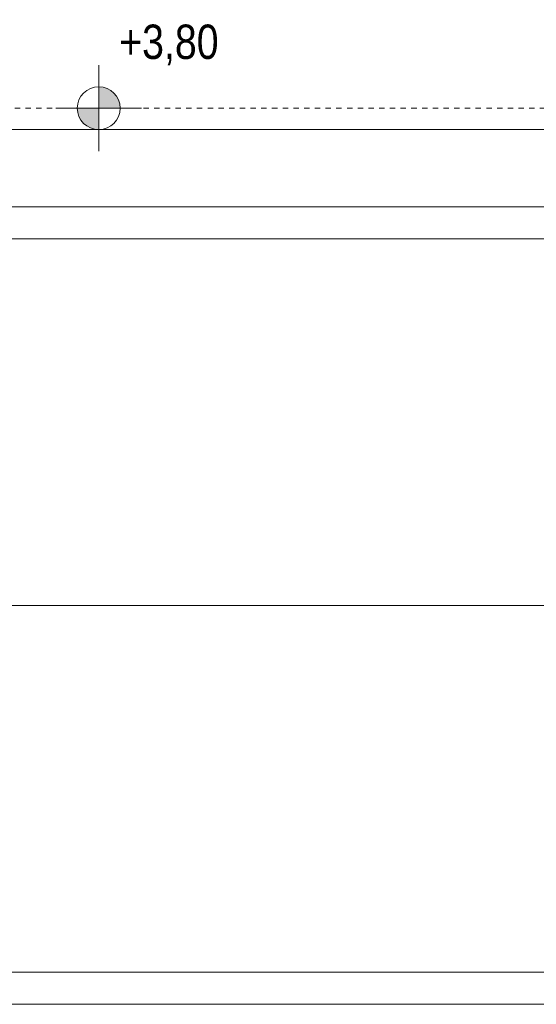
# Model space of a CAD drawing. Extents: x -543332 to -323966, y -9028 to 137422.
# Tile 167 of 250: x -502775 to -500365, y 81562 to 86155. Entities that reach past the tile are written whole.
import ezdxf

# ---------------------------------------------------------------- set-up
doc = ezdxf.new("R2010")
doc.units = 0
doc.header["$MEASUREMENT"] = 0
doc.linetypes.add('Hidden Line', pattern=[50, 25, -25])
for name, color, linetype, lineweight in [('Arch wykończenie_Nr_Pióra__3', 8, 'Continuous', 18), ('INWENT DACH_Nr_Pióra__21', 8, 'Continuous', 9), ('INWENT RURY SPUSTOWE_Nr_Pióra__21', 8, 'Continuous', 9), ('INWENT RZĘDNE_Nr_Pióra__21', 8, 'Continuous', 9), ('INWENT.ŚCIANY_Nr_Pióra__21', 8, 'Continuous', 9)]:
    doc.layers.add(name, color=color, linetype=linetype, lineweight=lineweight)
doc.layers.add('INWENT RZĘDNE', color=8, linetype='Continuous')
doc.styles.add('GENERATED_STYLE_3', font='ARIALN.TTF')

# ---------------------------------------------------------------- blocks, each defined once
blk = doc.blocks.new('Koty wysokościowe_35', base_point=(-502406.5, 72427.6))
at = {"layer": 'INWENT RZĘDNE_Nr_Pióra__21', "linetype": 'Continuous'}
for points in [[(-502406.5, 72427.6), (-502306.5, 72427.6), (-502314.1, 72465.9), (-502335.8, 72498.3), (-502368.3, 72520), (-502406.5, 72527.6)], [(-502406.5, 72427.6), (-502506.5, 72427.6), (-502498.9, 72389.4), (-502477.2, 72356.9), (-502444.8, 72335.2), (-502406.5, 72327.6)]]:
    blk.add_hatch(color=256, dxfattribs=at).paths.add_polyline_path(points, flags=0)
for p, q in [((-502406.5, 72227.6), (-502406.5, 72627.6)), ((-502606.5, 72427.6), (-502206.5, 72427.6))]:
    blk.add_line(p, q, dxfattribs=at)
blk.add_circle((-502406.5, 72427.6), 100, dxfattribs=at)
at = {"layer": 'INWENT RZĘDNE_Nr_Pióra__21', "insert": (-502311.2, 72627.6), "char_height": 160, "attachment_point": 7, "style": 'GENERATED_STYLE_3'}
blk.add_mtext('{+3,80}', dxfattribs=at)

msp = doc.modelspace()

# ---------------------------------------------------------------- linework, layer by layer
at = {"layer": 'Arch wykończenie_Nr_Pióra__3', "linetype": 'Continuous'}
msp.add_line((-506998.3, 85642), (-498138.3, 85642), dxfattribs=at)
at = {"layer": 'INWENT DACH_Nr_Pióra__21', "linetype": 'Continuous'}
for p, q in [((-498038.3, 85132), (-508272.1, 85132)), ((-498038.3, 83422), (-508448.3, 83422)), ((-508272.1, 81712), (-498038.3, 81712))]:
    msp.add_line(p, q, dxfattribs=at)
at = {"layer": 'INWENT RURY SPUSTOWE_Nr_Pióra__21', "linetype": 'Continuous'}
for p, q in [((-508272.1, 85282), (-498038.3, 85282)), ((-508272.1, 81562), (-498038.3, 81562))]:
    msp.add_line(p, q, dxfattribs=at)
at = {"layer": 'INWENT.ŚCIANY_Nr_Pióra__21', "linetype": 'Hidden Line'}
msp.add_line((-506898.3, 85742), (-498038.3, 85742), dxfattribs=at)

# ---------------------------------------------------------------- block references
at = {"layer": 'INWENT RZĘDNE'}
msp.add_blockref('Koty wysokościowe_35', (-502406.5, 85742), dxfattribs=at)

doc.saveas('drawing.dxf')
